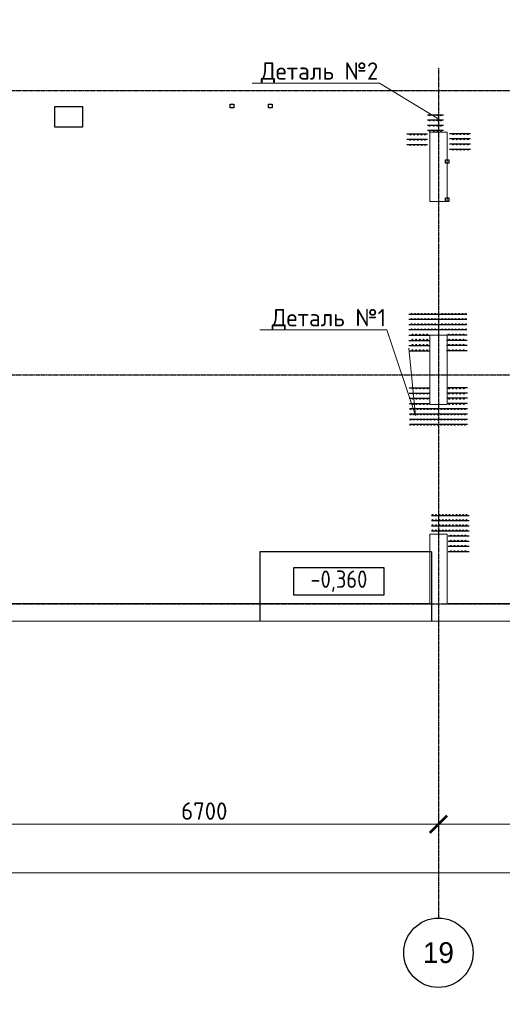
# Model space of a CAD drawing. Header units: millimetres. Extents: x -42044588 to 856694, y -806701 to 941911.
# Tile 247 of 256: x 461275 to 468232, y -70781 to -56582. Entities that reach past the tile are written whole.
import ezdxf
from ezdxf import colors
from ezdxf.entities.mleader import LeaderData, LeaderLine
from ezdxf.math import Vec2, Vec3

# ---------------------------------------------------------------- set-up
doc = ezdxf.new("R2010")
doc.units = ezdxf.units.MM
for name, pattern in [('______5', [1100, 800, -100, 100, -100]), ('ACAD_ISO02W100', [15, 12, -3]), ('осевая', [50.8, 31.75, -6.35, 6.35, -6.35])]:
    doc.linetypes.add(name, pattern=pattern)
doc.layers.add('0 @ 100', color=7, linetype='Continuous')
for name, color, linetype, lineweight in [('A-ANNO-NOTE-1', 7, 'Continuous', 35), ('Оси', 40, '______5', 18), ('осн.сетка', 4, 'Continuous', 60), ('подоснова', 151, 'Continuous', 5), ('размер', 1, 'Continuous', 25), ('РАЗМЕРЫ', 1, 'Continuous', 9), ('Текст', 7, 'Continuous', 25), ('Текст_ общее', 7, 'Continuous', 25)]:
    doc.layers.add(name, color=color, linetype=linetype, lineweight=lineweight)
doc.styles.add('Century Gothic', font='GOTHIC.TTF')
doc.styles.add('GOST Common_1', font='GOST_Common.ttf', dxfattribs={"width": 0.9, "height": 250})
doc.styles.add('GOST-2.304_Type-B', font='GOST_Common.ttf')
doc.styles.add('ГОСТ', font='GOST_Common.ttf')
doc.dimstyles.new('СПДС', dxfattribs={"dimscale": 100, "dimtxt": 2.5, "dimasz": 2, "dimexe": 1.25, "dimexo": 0, "dimtad": 1, "dimdec": 0, "dimrnd": 5, "dimtxsty": 'GOST-2.304_Type-B', "dimblk": 'ARCHTICK', "dimcen": 2.5, "dimdle": 2, "dimclrd": 1, "dimclre": 1, "dimclrt": 1, "dimadec": 0, "dimazin": 2, "dimtfac": 0.75, "dimtdec": 0, "dimtmove": 1, "dimatfit": 3, "dimfxl": 0, "dimtolj": 1, "dimarcsym": 0})

# ---------------------------------------------------------------- blocks, each defined once
blk = doc.blocks.new('A$Cd09756da')
at = {"layer": 'Текст', "color": 7, "attachment_point": 1, "style": 'ГОСТ'}
for s, width, heights, insert, char_height in [('\\pi594.35517;{\\fTimes New Roman|b0|i0|c204|p18;\\C256;Строительство жилого комплекса со  встроенными помещениями \\P\\pi1441.86779;общественного-делового, коммерческого назначения и \\P\\pi41.3631;поликлиническим учреждением по адресу: г. Чита, ул. 1-я Коллективная}', 11543.07, [0], (-11741, 4333), 250), ('\\pi389.01406;{\\fTimes New Roman|b0|i0|c204|p18;\\C256;«Жилой дом со встроенными помещениями \\P\\pi641.91601;общественно-делового и коммерческого \\P\\pi302.06381;назначения на первом этаже здания», поз. 3.1\\P}', 7000, [1500], (-12014, 2803), 225)]:
    blk.add_mtext_dynamic_manual_height_columns(s, width=width, gutter_width=12.5, heights=heights, dxfattribs=dict(at, insert=insert, char_height=char_height))
blk = doc.blocks.new('NSY101')
at = {"color": 0, "linetype": 'ByBlock', "lineweight": -2}
blk.add_circle((0, 0), 50, dxfattribs=at)
blk = doc.blocks.new('_ArchTick')
at = {"color": 0, "linetype": 'ByBlock', "const_width": 0.15}
blk.add_lwpolyline([(-0.5, -0.5), (0.5, 0.5)], dxfattribs=at)
blk = doc.blocks.new('*D2259')
at = {"layer": 'DEFPOINTS', "color": 0, "transparency": 16777216}
for p in [(550587, -67878), (557287, -67878), (557287, -67878)]:
    blk.add_point(p, dxfattribs=at)
at = {"layer": 'РАЗМЕРЫ', "color": 0, "lineweight": -2, "transparency": 16777216}
for p, q in [((550587, -67878), (550587, -67753)), ((557287, -67878), (557287, -67753)), ((550387, -67878), (557487, -67878))]:
    blk.add_line(p, q, dxfattribs=at)
at = {"layer": 'РАЗМЕРЫ', "color": 0, "lineweight": -2, "transparency": 16777216, "xscale": 250, "yscale": 250, "zscale": 250, "rotation": 180}
blk.add_blockref('_ArchTick', (550587, -67878), dxfattribs=at)
at = {"layer": 'РАЗМЕРЫ', "color": 0, "lineweight": -2, "transparency": 16777216, "xscale": 250, "yscale": 250, "zscale": 250}
blk.add_blockref('_ArchTick', (557287, -67878), dxfattribs=at)
at = {"layer": 'РАЗМЕРЫ', "color": 0, "transparency": 16777216, "insert": (553912, -67690), "char_height": 250, "width": 83333.33, "attachment_point": 5, "style": 'GOST-2.304_Type-B'}
blk.add_mtext('\\A1;6700', dxfattribs=at)
blk = doc.blocks.new('*D2260')
at = {"layer": 'DEFPOINTS', "color": 0, "transparency": 16777216}
for p in [(557287, -67878), (564087, -67878), (564087, -67878)]:
    blk.add_point(p, dxfattribs=at)
at = {"layer": 'РАЗМЕРЫ', "color": 0, "lineweight": -2, "transparency": 16777216}
for p, q in [((557287, -67878), (557287, -67753)), ((564087, -67878), (564087, -67753)), ((557087, -67878), (564287, -67878))]:
    blk.add_line(p, q, dxfattribs=at)
at = {"layer": 'РАЗМЕРЫ', "color": 0, "lineweight": -2, "transparency": 16777216, "xscale": 250, "yscale": 250, "zscale": 250, "rotation": 180}
blk.add_blockref('_ArchTick', (557287, -67878), dxfattribs=at)
at = {"layer": 'РАЗМЕРЫ', "color": 0, "lineweight": -2, "transparency": 16777216, "xscale": 250, "yscale": 250, "zscale": 250}
blk.add_blockref('_ArchTick', (564087, -67878), dxfattribs=at)
at = {"layer": 'РАЗМЕРЫ', "color": 0, "transparency": 16777216, "insert": (560662, -67690), "char_height": 250, "width": 83333.33, "attachment_point": 5, "style": 'GOST-2.304_Type-B'}
blk.add_mtext('\\A1;6800', dxfattribs=at)
blk = doc.blocks.new('*D2263')
at = {"layer": 'DEFPOINTS', "color": 0, "transparency": 16777216}
for p in [(509637, -68582), (570737, -68582), (570737, -68582)]:
    blk.add_point(p, dxfattribs=at)
at = {"layer": 'РАЗМЕРЫ', "color": 0, "lineweight": -2, "transparency": 16777216}
for p, q in [((509637, -68582), (509637, -68457)), ((570737, -68582), (570737, -68457)), ((509437, -68582), (570937, -68582))]:
    blk.add_line(p, q, dxfattribs=at)
at = {"layer": 'РАЗМЕРЫ', "color": 0, "lineweight": -2, "transparency": 16777216, "xscale": 250, "yscale": 250, "zscale": 250, "rotation": 180}
blk.add_blockref('_ArchTick', (509637, -68582), dxfattribs=at)
at = {"layer": 'РАЗМЕРЫ', "color": 0, "lineweight": -2, "transparency": 16777216, "xscale": 250, "yscale": 250, "zscale": 250}
blk.add_blockref('_ArchTick', (570737, -68582), dxfattribs=at)
at = {"layer": 'РАЗМЕРЫ', "color": 0, "transparency": 16777216, "insert": (540155, -68395), "char_height": 250, "width": 104166.67, "attachment_point": 5, "style": 'GOST-2.304_Type-B'}
blk.add_mtext('\\A1;61100', dxfattribs=at)
blk = doc.blocks.new('стены')
at = {"color": 9, "linetype": 'ACAD_ISO02W100', "lineweight": 9}
for p, q in [((-689722, -447893), (-689972, -447893)), ((-689972, -447893), (-689972, -448773)), ((-689722, -448773), (-689722, -447893)), ((-689972, -448773), (-689972, -448893)), ((-689722, -448893), (-689722, -448773)), ((-689972, -448893), (-689722, -448893)), ((-689972, -450823), (-689972, -451273)), ((-689722, -450823), (-689972, -450823)), ((-689722, -451273), (-689722, -450823)), ((-689972, -451273), (-689972, -451393)), ((-689722, -451393), (-689722, -451273)), ((-689972, -451393), (-689972, -451823)), ((-689722, -451823), (-689722, -451393)), ((-689972, -451823), (-689722, -451823)), ((-689842, -451823), (-689722, -451823)), ((-689722, -453693), (-689972, -453693)), ((-689972, -453693), (-689972, -454693)), ((-689842, -453693), (-689922, -453693)), ((-689722, -454693), (-689722, -453693)), ((-692847, -454693), (-696422, -454693)), ((-691647, -454693), (-692847, -454693)), ((-691527, -454693), (-691647, -454693)), ((-689972, -454693), (-691527, -454693)), ((-687947, -454693), (-689722, -454693)), ((-696647, -454943), (-689747, -454943)), ((-689747, -454943), (-676397, -454943))]:
    blk.add_line(p, q, dxfattribs=at)
blk = doc.blocks.new('деталь 1')
at = {"layer": 'осн.сетка', "color": 3, "lineweight": 25, "ltscale": 100}
for points in [[(263119, 23421), (263119, 20072)], [(263419, 23421), (263419, 20072)], [(263719, 23421), (263719, 20072)], [(264019, 23421), (264019, 20072)], [(264319, 23444), (264319, 22244)], [(264619, 23444), (264619, 22244)], [(264919, 23444), (264919, 22244)], [(265219, 23444), (265219, 22244)], [(264319, 20081), (264319, 21281)], [(264619, 20081), (264619, 21281)], [(264919, 20081), (264919, 21281)], [(265219, 20081), (265219, 21281)]]:
    blk.add_lwpolyline(points, dxfattribs=at)
at = {"layer": 'размер', "lineweight": 25, "ltscale": 2}
for centre, radius in [((263087, 23363), 25.2), ((263387, 23363), 25.2), ((263687, 23363), 25.2), ((263987, 23363), 25.2), ((263087, 23167), 25.2), ((263087, 22971), 25.2), ((263087, 22775), 25.2), ((263387, 23167), 25.2), ((263387, 22971), 25.2), ((263387, 22775), 25.2), ((263687, 23167), 25.2), ((263687, 22971), 25.2), ((263687, 22775), 25.2), ((263987, 23167), 25.2), ((263987, 22971), 25.2), ((263987, 22775), 25.2), ((264285, 23234), 27), ((264285, 23024), 27), ((264285, 22814), 27), ((264585, 23234), 27), ((264585, 23024), 27), ((264585, 22814), 27), ((264885, 23234), 27), ((264885, 23024), 27), ((264885, 22814), 27), ((265185, 23234), 27), ((265185, 23024), 27), ((265185, 22814), 27), ((263087, 22579), 25.2), ((263087, 22383), 25.2), ((263087, 22187), 25.2), ((263387, 22579), 25.2), ((263387, 22383), 25.2), ((263387, 22187), 25.2), ((263687, 22579), 25.2), ((263687, 22383), 25.2), ((263687, 22187), 25.2), ((263987, 22579), 25.2), ((263987, 22383), 25.2), ((263987, 22187), 25.2), ((264285, 22604), 27), ((264285, 22394), 27), ((264585, 22604), 27), ((264585, 22394), 27), ((264885, 22604), 27), ((264885, 22394), 27), ((265185, 22604), 27), ((265185, 22394), 27), ((263087, 21991), 25.2), ((263087, 21795), 25.2), ((263087, 21599), 25.2), ((263387, 21991), 25.2), ((263387, 21795), 25.2), ((263387, 21599), 25.2), ((263687, 21991), 25.2), ((263687, 21795), 25.2), ((263687, 21599), 25.2), ((263987, 21991), 25.2), ((263987, 21795), 25.2), ((263987, 21599), 25.2), ((263087, 21403), 25.2), ((263087, 21207), 25.2), ((263087, 21011), 25.2), ((263387, 21403), 25.2), ((263387, 21207), 25.2), ((263387, 21011), 25.2), ((263687, 21403), 25.2), ((263687, 21207), 25.2), ((263687, 21011), 25.2), ((263987, 21403), 25.2), ((263987, 21207), 25.2), ((263987, 21011), 25.2), ((264285, 21131), 27), ((264585, 21131), 27), ((264885, 21131), 27), ((265185, 21131), 27), ((263087, 20815), 25.2), ((263087, 20619), 25.2), ((263087, 20423), 25.2), ((263387, 20815), 25.2), ((263387, 20619), 25.2), ((263387, 20423), 25.2), ((263687, 20815), 25.2), ((263687, 20619), 25.2), ((263687, 20423), 25.2), ((263987, 20815), 25.2), ((263987, 20619), 25.2), ((263987, 20423), 25.2), ((264285, 20921), 27), ((264285, 20711), 27), ((264285, 20501), 27), ((264585, 20921), 27), ((264585, 20711), 27), ((264585, 20501), 27), ((264885, 20921), 27), ((264885, 20711), 27), ((264885, 20501), 27), ((265185, 20921), 27), ((265185, 20711), 27), ((265185, 20501), 27), ((263087, 20227), 25.2), ((263387, 20227), 25.2), ((263687, 20227), 25.2), ((263987, 20227), 25.2), ((264285, 20291), 27), ((264585, 20291), 27), ((264885, 20291), 27), ((265185, 20291), 27)]:
    blk.add_circle(centre, radius, dxfattribs=at)
blk = doc.blocks.new('отв ов')
at = {"color": 1, "linetype": 'ByBlock', "lineweight": 30}
blk.add_lwpolyline([(62285, -254077), (62685, -254077), (62685, -254377), (62285, -254377)], close=True, dxfattribs=at)
blk = doc.blocks.new('отв эом')
at = {"color": 3, "linetype": 'ByBlock', "lineweight": 30}
for points in [[(32587, -245876), (32638, -245876), (32638, -245926), (32587, -245926)], [(33137, -245876), (33188, -245876), (33188, -245926), (33137, -245926)], [(35687, -246676), (35738, -246676), (35738, -246726), (35687, -246726)], [(35688, -247227), (35738, -247227), (35738, -247276), (35688, -247276)]]:
    blk.add_lwpolyline(points, close=True, dxfattribs=at)
blk = doc.blocks.new('_None')
blk = doc.blocks.new('оси 2.1')
at = {"layer": 'Оси', "color": 16, "linetype": 'осевая', "lineweight": 25, "ltscale": 0.5, "transparency": 33554687}
for p, q in [((557287.2, -56975.4), (557287.2, -69232.9)), ((508401, -57299.1), (573659.2, -57299.1)), ((508401, -61399.1), (573659.2, -61399.1)), ((508401, -64699.1), (573552.7, -64699.1))]:
    blk.add_line(p, q, dxfattribs=at)
at = {"layer": 'Оси', "color": 16, "linetype": 'Continuous', "lineweight": 25, "transparency": 33554687, "xscale": 9.999999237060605, "yscale": 9.999999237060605, "zscale": 9.999999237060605}
blk.add_blockref('NSY101', (557287.2, -69732.9), dxfattribs=at)
at = {"layer": 'Оси', "color": 16, "linetype": 'Continuous', "lineweight": 25, "transparency": 33554687, "insert": (557287.2, -69732.9), "char_height": 300, "width": 620, "attachment_point": 5, "style": 'Century Gothic'}
blk.add_mtext('19 ', dxfattribs=at)
at = {"layer": 'РАЗМЕРЫ', "color": 1}
for base, p1, p2, picture, middle in [((557287.2, -67877.6), (550587.2, -67877.6), (557287.2, -67877.6), '*D2259', (553912, -67877.6)), ((564087.2, -67877.6), (557287.2, -67877.6), (564087.2, -67877.6), '*D2260', (560662, -67877.6)), ((570737.2, -68582.3), (509637.2, -68582.3), (570737.2, -68582.3), '*D2263', (540154.6, -68582.3))]:
    dim = blk.add_linear_dim(base=base, p1=p1, p2=p2, dimstyle='СПДС', dxfattribs=at)
    dim.commit()
    dim.dimension.update_dxf_attribs({"geometry": picture, "text_midpoint": middle, "dimtype": 128})

msp = doc.modelspace()

# ---------------------------------------------------------------- linework, layer by layer
at = {"layer": 'A-ANNO-NOTE-1', "color": 1, "linetype": 'ByBlock', "lineweight": 30}
for p, q in [((467211.623, -64254.801), (464736.623, -64254.801)), ((464736.623, -64254.801), (464736.623, -65254.801)), ((467211.623, -64254.801), (467211.623, -65254.801))]:
    msp.add_line(p, q, dxfattribs=at)
at = {"layer": 'осн.сетка', "color": 3, "lineweight": 25, "ltscale": 100}
for points in [[(467153.337, -58027.016), (467385.35, -58027.016)], [(467154.004, -57952.016), (467385.35, -57952.016)], [(467153.337, -58102.016), (467385.35, -58102.016)], [(467154.972, -58176.551), (467385.35, -58177.016)], [(466855.402, -58230.121), (467155.402, -58230.121)], [(466855.402, -58305.121), (467155.402, -58305.121)], [(467472.218, -58222.51), (467772.218, -58222.51)], [(467472.218, -58297.51), (467772.218, -58297.51)], [(466855.402, -58380.121), (467155.402, -58380.121)], [(467472.218, -58372.51), (467772.218, -58372.51)], [(467472.218, -58447.51), (467772.218, -58447.51)], [(467211.195, -63729.739), (467753.245, -63729.739)], [(467211.195, -63804.739), (467753.245, -63804.739)], [(467211.195, -63879.739), (467753.245, -63879.739)], [(467211.195, -63954.739), (467753.245, -63954.739)], [(467753.55, -64029.739), (467453.55, -64029.739)], [(467753.55, -64104.739), (467453.55, -64104.739)], [(467753.55, -64179.739), (467453.55, -64179.739)], [(467753.55, -64254.739), (467453.55, -64254.739)]]:
    msp.add_lwpolyline(points, dxfattribs=at)
at = {"layer": 'размер', "lineweight": 25, "ltscale": 2}
for centre, radius in [((467182.964, -57960.42), 6.75), ((467182.964, -58035.42), 6.75), ((467242.85, -57960.42), 6.75), ((467242.85, -58035.42), 6.75), ((467295.35, -57960.42), 6.75), ((467295.35, -58035.42), 6.75), ((467347.85, -57960.42), 6.75), ((467347.85, -58035.42), 6.75), ((467182.964, -58110.42), 6.75), ((467182.964, -58185.42), 6.75), ((467242.85, -58110.42), 6.75), ((467242.85, -58185.42), 6.75), ((467295.35, -58110.42), 6.75), ((467295.35, -58185.42), 6.75), ((467347.85, -58110.42), 6.75), ((467347.85, -58185.42), 6.75), ((466907.902, -58238.525), 6.75), ((466907.902, -58313.525), 6.75), ((466960.402, -58238.525), 6.75), ((466960.402, -58313.525), 6.75), ((467012.902, -58238.525), 6.75), ((467012.902, -58313.525), 6.75), ((467065.402, -58238.525), 6.75), ((467065.402, -58313.525), 6.75), ((467117.902, -58238.525), 6.75), ((467117.902, -58313.525), 6.75), ((467524.718, -58230.914), 6.75), ((467524.718, -58305.914), 6.75), ((467577.218, -58230.914), 6.75), ((467577.218, -58305.914), 6.75), ((467629.718, -58230.914), 6.75), ((467629.718, -58305.914), 6.75), ((467682.218, -58230.914), 6.75), ((467682.218, -58305.914), 6.75), ((467734.718, -58230.914), 6.75), ((467734.718, -58305.914), 6.75), ((466907.902, -58388.525), 6.75), ((466960.402, -58388.525), 6.75), ((467012.902, -58388.525), 6.75), ((467065.402, -58388.525), 6.75), ((467117.902, -58388.525), 6.75), ((467524.718, -58380.914), 6.75), ((467524.718, -58455.914), 6.75), ((467577.218, -58380.914), 6.75), ((467577.218, -58455.914), 6.75), ((467629.718, -58380.914), 6.75), ((467629.718, -58455.914), 6.75), ((467682.218, -58380.914), 6.75), ((467682.218, -58455.914), 6.75), ((467734.718, -58380.914), 6.75), ((467734.718, -58455.914), 6.75), ((467227.248, -63721.895), 6.3), ((467276.248, -63721.895), 6.3), ((467325.248, -63721.895), 6.3), ((467374.248, -63721.895), 6.3), ((467423.248, -63721.895), 6.3), ((467472.248, -63721.895), 6.3), ((467521.248, -63721.895), 6.3), ((467570.248, -63721.895), 6.3), ((467619.248, -63721.895), 6.3), ((467668.248, -63721.895), 6.3), ((467717.248, -63721.895), 6.3), ((467227.248, -63796.895), 6.3), ((467227.248, -63871.895), 6.3), ((467276.248, -63796.895), 6.3), ((467276.248, -63871.895), 6.3), ((467325.248, -63796.895), 6.3), ((467325.248, -63871.895), 6.3), ((467374.248, -63796.895), 6.3), ((467374.248, -63871.895), 6.3), ((467423.248, -63796.895), 6.3), ((467423.248, -63871.895), 6.3), ((467472.248, -63796.895), 6.3), ((467472.248, -63871.895), 6.3), ((467521.248, -63796.895), 6.3), ((467521.248, -63871.895), 6.3), ((467570.248, -63796.895), 6.3), ((467570.248, -63871.895), 6.3), ((467619.248, -63796.895), 6.3), ((467619.248, -63871.895), 6.3), ((467668.248, -63796.895), 6.3), ((467668.248, -63871.895), 6.3), ((467717.248, -63796.895), 6.3), ((467717.248, -63871.895), 6.3), ((467227.248, -63946.895), 6.3), ((467276.248, -63946.895), 6.3), ((467325.248, -63946.895), 6.3), ((467374.248, -63946.895), 6.3), ((467423.248, -63946.895), 6.3), ((467472.248, -63946.895), 6.3), ((467491.05, -64021.335), 6.75), ((467521.248, -63946.895), 6.3), ((467543.55, -64021.335), 6.75), ((467570.248, -63946.895), 6.3), ((467596.05, -64021.335), 6.75), ((467619.248, -63946.895), 6.3), ((467648.55, -64021.335), 6.75), ((467668.248, -63946.895), 6.3), ((467701.05, -64021.335), 6.75), ((467717.248, -63946.895), 6.3), ((467491.05, -64096.335), 6.75), ((467491.05, -64171.335), 6.75), ((467543.55, -64096.335), 6.75), ((467543.55, -64171.335), 6.75), ((467596.05, -64096.335), 6.75), ((467596.05, -64171.335), 6.75), ((467648.55, -64096.335), 6.75), ((467648.55, -64171.335), 6.75), ((467701.05, -64096.335), 6.75), ((467701.05, -64171.335), 6.75), ((467491.05, -64246.335), 6.75), ((467543.55, -64246.335), 6.75), ((467596.05, -64246.335), 6.75), ((467648.55, -64246.335), 6.75), ((467701.05, -64246.335), 6.75)]:
    msp.add_circle(centre, radius, dxfattribs=at)
at = {"layer": 'Текст_ общее', "lineweight": 30}
msp.add_lwpolyline([(465226.36, -64479.338), (466526.36, -64479.338), (466526.36, -64879.338), (465226.36, -64879.338)], close=True, dxfattribs=at)

# ---------------------------------------------------------------- block references
msp.add_blockref('стены', (1157158.164, 389689.889))
at = {"lineweight": 50, "ltscale": 100}
for p in [(370024.669, -60395.957, -720), (307323.295, -60997.972), (283789.1, -61374.649), (185676.315, -61616.925)]:
    msp.add_blockref('A$Cd09756da', p, dxfattribs=at)
at = {"layer": 'РАЗМЕРЫ'}
msp.add_blockref('оси 2.1', (-89975.568, -304.24), dxfattribs=at)
at = {"layer": 'РАЗМЕРЫ', "color": 1, "xscale": 0.25, "yscale": 0.25, "zscale": 0.25}
for p, rotation in [((461866.036, 4948.547), 270), ((472750.651, -128195.339), 89.99999999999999)]:
    msp.add_blockref('деталь 1', p, dxfattribs=dict(at, rotation=rotation))

# ---------------------------------------------------------------- texts
at = {"layer": 'Текст', "color": 7, "char_height": 250, "attachment_point": 1, "style": 'ГОСТ'}
for s, insert in [('\\pi3500;\\P\\pi260.98485;Плита перекрытия на отм. +3,900; (нижнее \\P\\pi2475;армирование){\\H1.125x; }', (-30240.159, -59874.649)), ('\\pi3500;\\P\\pi198.48485;Плита перекрытия на отм. +3,900; (верхнее \\P\\pi1809.09091;армирование по оси Х){\\H1.125x; }', (74012.976, -59874.649)), ('\\pi3500;\\P\\pi903.78788;Плита перекрытия на отм. +3,900;  \\P\\pi1507.19697;(поперечное армирование)', (271789.1, -59874.649)), ('\\pi3500;\\P\\pi198.48485;Плита перекрытия на отм. +3,900; (верхнее \\P\\pi1809.09091;армирование по оси Y){\\H1.125x; }', (173676.315, -60116.925))]:
    msp.add_mtext_dynamic_manual_height_columns(s, width=7000, gutter_width=12.5, heights=[1500], dxfattribs=dict(at, insert=insert))

# ---------------------------------------------------------------- leaders
at = {"layer": 'подоснова', "color": 6, "ltscale": 0.3}
ml = msp.add_multileader_mtext('Standard', dxfattribs=at)
ml.set_content('Деталь №2', color=6, style='GOST-2.304_Type-B')
ml.set_leader_properties(color=256, linetype='ByLayer', lineweight=15)
ml.set_arrow_properties(name='NONE')
ml.build(insert=Vec2(0, 0))
ml.multileader.update_dxf_attribs({"text_left_attachment_type": 6, "text_right_attachment_type": 6, "dogleg_length": 0.1, "arrow_head_size": 18})
ctx = ml.context
ctx.base_point, ctx.char_height, ctx.arrow_head_size, ctx.landing_gap_size, ctx.plane_origin = Vec3(464734.781, -57497.036), 250, 18, 20, Vec3(461891.548, -46707.651)
ctx.left_attachment, ctx.right_attachment, ctx.text_align_type = 6, 6, 1
notes = []
notes.append((ctx, [(1, (1, 1, 0), (466460.487, -57497.036), (-1, 0), 0.1, [(0, [(467317.233, -58014.931)], 0, [])])]))
ctx.mtext.insert, ctx.mtext.alignment, ctx.mtext.flow_direction = Vec3(465597.584, -57197.036), 2, 5
at = {"layer": 'подоснова', "color": 5, "ltscale": 0.3}
ml = msp.add_multileader_mtext('Standard', dxfattribs=at)
ml.set_content('Деталь №1', color=5, style='GOST-2.304_Type-B')
ml.set_leader_properties(color=256, linetype='ByLayer', lineweight=15)
ml.set_arrow_properties(name='NONE')
ml.build(insert=Vec2(0, 0))
ml.multileader.update_dxf_attribs({"text_left_attachment_type": 6, "text_right_attachment_type": 6, "dogleg_length": 0.1, "arrow_head_size": 18})
ctx = ml.context
ctx.base_point, ctx.char_height, ctx.arrow_head_size, ctx.landing_gap_size, ctx.plane_origin = Vec3(464893.775, -61053.653), 250, 18, 20, Vec3(462000.542, -50264.269)
ctx.left_attachment, ctx.right_attachment, ctx.text_align_type = 6, 6, 1
notes.append((ctx, [(1, (1, 1, 0), (466569.481, -61053.653), (-1, 0), 0.1, [(1, [(466883.871, -61317.471), (466980.656, -62289.417)], 0, [])])]))
ctx.mtext.insert, ctx.mtext.alignment, ctx.mtext.flow_direction = Vec3(465731.578, -60753.653), 2, 5
for ctx, leaders in notes:
    for number, flags, end, landing, length, lines in leaders:
        leader = LeaderData()
        leader.index, (leader.has_last_leader_line, leader.has_dogleg_vector, leader.attachment_direction) = number, flags
        leader.last_leader_point, leader.dogleg_vector, leader.dogleg_length = Vec3(end), Vec3(landing), length
        for number, points, colour, breaks in lines:
            line = LeaderLine()
            line.index, line.vertices, line.color, line.breaks = number, Vec3.list(points), colors.encode_raw_color(colour), breaks
            leader.lines.append(line)
        ctx.leaders.append(leader)

# ---------------------------------------------------------------- next in the draw order: texts
at = {"layer": 'Текст_ общее', "insert": (465876.36, -64679.338), "char_height": 250, "width": 1056.5233, "attachment_point": 5, "style": 'GOST Common_1', "bg_fill": 3, "box_fill_scale": 1, "bg_fill_color": 256, "bg_fill_transparency": 0}
msp.add_mtext('-0,360', dxfattribs=at)

# ---------------------------------------------------------------- next in the draw order: block references
at = {"layer": 'A-ANNO-NOTE-1', "color": 4, "linetype": 'ByBlock', "lineweight": 9}
for name, p in [('отв ов', (399495.891, 196244.341)), ('отв эом', (431724.68, 188073.786))]:
    msp.add_blockref(name, p, dxfattribs=at)

# ---------------------------------------------------------------- next in the draw order: texts
at = {"layer": '0 @ 100', "char_height": 300, "width": 18500, "attachment_point": 1, "style": 'ГОСТ'}
for s, insert in [('\\pi-900,l900,t900;{\\C7;1.^IАрмирование монолитной плиты  состоит из основного армирования ∅10 А500С с шагом  200х200мм  в нижней зоне, основного армирования ∅10 А500С с шагом  200х200мм  в  верхней зоне и дополнительного армирования, указанного на схемах армирования.\\P2.^IАрмирование плиты предусмотрено отдельными  стержнями заводской длины по осям Х и Y. При недостатке заводской длины стержней для армирования плиты, стыки стержней осуществлять внахлестку без  сварки. Стыки арматуры внахлестку должны располагаться вразбежку (через шаг). См. деталь стыковки арматуры.\\P3.^IВерхнюю и нижнюю арматуру вязать вязальной проволокой через пересечение.  Стержни основной и дополнительной арматуры укладывать в соответствии с сечениями .\\P4.^IПо периметру плиты и у отверстий  у концов основной арматуры устанавливать П-образные элементы Ск1.\\P5.^IПозиции со знаком "*" укладываются с шагом 100 мм\\P6.^IДля фиксации в проектном положении стержней верхней сетки устанавливать фиксаторы Ф1 с шагом 600х600мм.\\P7.^IДиаметр оправки стержня при d<20мм - 5d, при d≥20мм - 8d\\P8.^IКаркасы поперечного армирования устанавливаются до начала устройство верхней сетки армирования.\\P9.^IВ местах расположения отверстий осуществить прерывания основной и дополнительной сеток арматуры. Отверстия обрамляются двумя стержнями арматуры  см. узел обрамления отверстий лист 8, расход стали на обрамление учтен на листе 3.\\P10.^IПроемы размерами до 300х300 допускается выполнять по месту методом алмазного бурения.\\P11.^IЧертеж каркасов КР1, КР2, КР3 см лист 7}', (264884.183, -43453.006)), ('\\pi-900,l900,t900;{\\C7;1.^IАрмирование монолитной плиты  состоит из основного армирования ∅10 А500С с шагом  200х200мм  в нижней зоне, основного армирования ∅10 А500С с шагом  200х200мм  в  верхней зоне и дополнительного армирования, указанного на схемах армирования.\\P2.^IАрмирование плиты предусмотрено отдельными  стержнями заводской длины по осям Х и Y. При недостатке заводской длины стержней для армирования плиты, стыки стержней осуществлять внахлестку без  сварки. Стыки арматуры внахлестку должны располагаться вразбежку (через шаг). См. деталь стыковки арматуры.\\P3.^IВерхнюю и нижнюю арматуру вязать вязальной проволокой через пересечение.  Стержни основной и дополнительной арматуры укладывать в соответствии с сечениями .\\P4.^IПо периметру плиты и у отверстий  у концов основной арматуры устанавливать П-образные элементы Ск1.\\P5.^IПозиции со знаком "*" укладываются с шагом 100 мм\\P6.^IДля фиксации в проектном положении стержней верхней сетки устанавливать фиксаторы Ф1 с шагом 600х600мм.\\P7.^IДиаметр оправки стержня при d<20мм - 5d, при d≥20мм - 8d\\P8.^IКаркасы поперечного армирования устанавливаются до начала устройство верхней сетки армирования.}', (356293.04, -63859.754)), ('\\pi-900,l900,t900;{\\C7;1.^IАрмирование монолитной плиты  состоит из основного армирования ∅10 А500С с шагом  200х200мм  в нижней зоне, основного армирования ∅10 А500С с шагом  200х200мм  в  верхней зоне и дополнительного армирования, указанного на схемах армирования.\\P2.^IАрмирование плиты предусмотрено отдельными  стержнями заводской длины по осям Х и Y. При недостатке заводской длины стержней для армирования плиты, стыки стержней осуществлять внахлестку без  сварки. Стыки арматуры внахлестку должны располагаться вразбежку (через шаг). См. деталь стыковки арматуры.\\P3.^IВерхнюю и нижнюю арматуру вязать вязальной проволокой через пересечение.  Стержни основной и дополнительной арматуры укладывать в соответствии с сечениями .\\P4.^IПо периметру плиты и у отверстий  у концов основной арматуры устанавливать П-образные элементы Ск1.\\P5.^IПозиции со знаком "*" укладываются с шагом 100 мм\\P6.^IДля фиксации в проектном положении стержней верхней сетки устанавливать фиксаторы Ф1 с шагом 600х600мм.\\P7.^IДиаметр оправки стержня при d<20мм - 5d, при d≥20мм - 8d\\P8.^IКаркасы поперечного армирования устанавливаются до начала устройство верхней сетки армирования.\\P9.^IОбрамления отверстий см. лист 8. В местах расположения отверстий осуществить прерывания основной и дополнительной сеток арматуры. Отверстия обрамляются двумя стержнями арматуры, расход стали на обрамление учтен на листе 3.\\P10.^IПроемы размерами до 300х300 допускается выполнять по месту методом алмазного бурения.\\P11.^IСечения 3-3;4-4;5-5 см. лист 8.}', (334540.282, -64071.014))]:
    msp.add_mtext(s, dxfattribs=dict(at, insert=insert))

doc.saveas('drawing.dxf')
